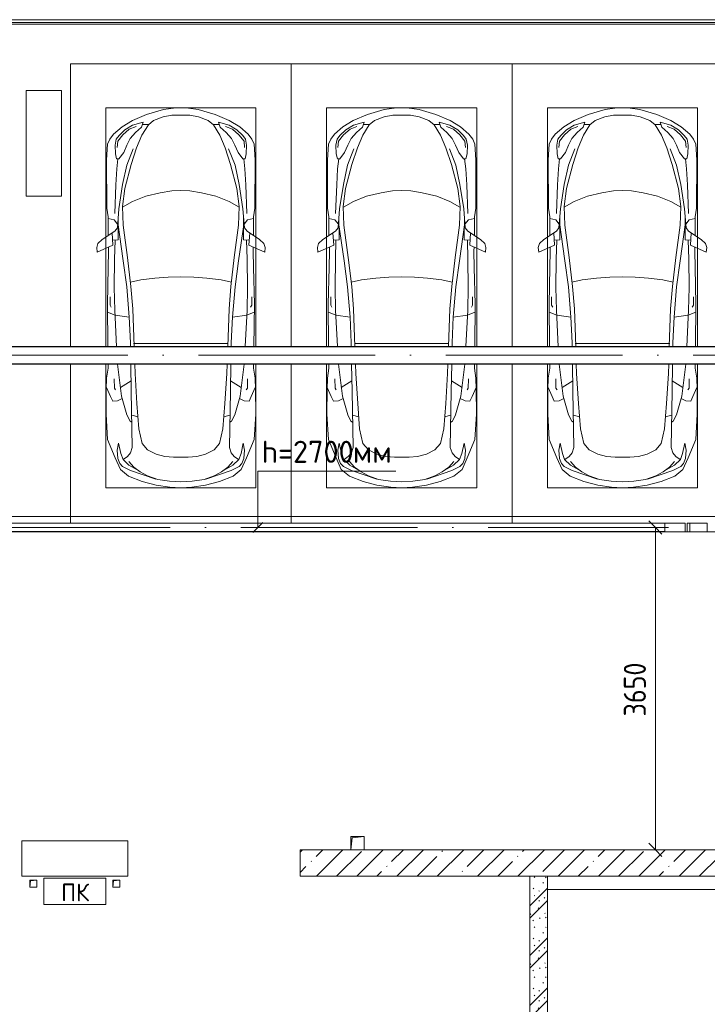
# Model space of a CAD drawing. Header units: millimetres. Extents: x -32229 to 192519, y -13689 to 125138.
# Tile 153 of 256: x 51160 to 58945, y 59000 to 70150. Entities that reach past the tile are written whole.
import ezdxf

# ---------------------------------------------------------------- set-up
doc = ezdxf.new("R2010")
doc.units = ezdxf.units.MM
doc.linetypes.add('ADSK_Осевая', pattern=[2800, 2000, -400, 0, -400])
for name, color, linetype, lineweight in [('A-____-____-DIMS', 7, 'Continuous', 9), ('A-____-____-DIMS-200', 7, 'Continuous', 9), ('A-____-NOTE-TEXT', 7, 'Continuous', 18), ('A-DETL-GENF-OTLN', 7, 'Continuous', 18), ('A-FLOR-____-OTLN', 7, 'Continuous', 18), ('A-GENM-____-OTLN', 7, 'Continuous', 18), ('A-WALL-____-MCUT', 7, 'Continuous', 40), ('A-WALL-____-PATT', 7, 'Continuous', 40), ('C-PRKG-____-OTLN', 7, 'Continuous', 18), ('E-CABL-TRAY-CNTR', 7, 'ADSK_Осевая', 18), ('E-CABL-TRAY-OTLN', 7, 'Continuous', 18), ('G-____-____-TEXT', 7, 'Continuous', 9), ('I-WALL-____-MCUT', 7, 'Continuous', 40), ('M-EQPM-____-OTLN', 7, 'Continuous', 18), ('S-COLS-____-MCUT', 7, 'Continuous', 40)]:
    doc.layers.add(name, color=color, linetype=linetype, lineweight=lineweight)
doc.layers.add('A-DETL-____-OTLN', color=7, linetype='Continuous', lineweight=9, true_color=0x00a600)
doc.styles.add('GOST Common', font='GOST_Common.ttf', dxfattribs={"height": 200})
doc.styles.add('GOST Common_4', font='GOST_Common.ttf', dxfattribs={"width": 0.9, "height": 250})
doc.styles.add('ISOCPEUR', font='isocpeur.ttf', dxfattribs={"height": 250})
doc.dimstyles.new('ГОСТ_2_5_мм2', dxfattribs={"dimscale": 304.8, "dimtxt": 251.428749, "dimasz": 0.492126, "dimexe": 0.492126, "dimexo": 0.656168, "dimgap": 0.098425, "dimtad": 1, "dimdec": 0, "dimdsep": 46, "dimtxsty": 'GOST Common_4', "dimblk1": 'OBLIQUE', "dimblk2": 'OBLIQUE', "dimsah": 1, "dimcen": 0.09, "dimazin": 2, "dimtfac": 1, "dimtdec": 4, "dimtix": 1, "dimtmove": 0, "dimatfit": 3, "dimfxl": 1, "dimtvp": 1, "dimtolj": 1, "dimtzin": 0, "dimarcsym": 2})

# ---------------------------------------------------------------- blocks, each defined once
blk = doc.blocks.new('АР_Машиноместо - 5300x2500_С-V112--01 ЭЛ')
at = {"layer": 'A-DETL-GENF-OTLN', "color": 253, "lineweight": 13, "true_color": 0xaaaaaa}
for p, q in [((1053, -518), (862, -572)), ((1165, -503), (1053, -518)), ((1250, -500), (1165, -503)), ((1250, -500), (1335, -503)), ((1335, -503), (1447, -518)), ((1447, -518), (1638, -572)), ((702, -640), (584, -715)), ((862, -572), (702, -640)), ((825, -661), (704, -696)), ((805, -716), (825, -661)), ((941, -642), (882, -692)), ((1051, -599), (941, -642)), ((1149, -583), (1051, -599)), ((1250, -582), (1149, -583)), ((1250, -582), (1351, -583)), ((1351, -583), (1449, -599)), ((1449, -599), (1559, -642)), ((1559, -642), (1618, -692)), ((1638, -572), (1798, -640)), ((1695, -716), (1675, -661)), ((1675, -661), (1796, -696)), ((1798, -640), (1916, -715)), ((584, -715), (489, -796)), ((616, -746), (550, -812)), ((704, -696), (616, -746)), ((677, -844), (738, -778)), ((738, -778), (805, -716)), ((882, -692), (809, -809)), ((888, -686), (815, -687)), ((1612, -686), (1685, -687)), ((1618, -692), (1691, -809)), ((1762, -778), (1695, -716)), ((1823, -844), (1762, -778)), ((1796, -696), (1884, -746)), ((1884, -746), (1950, -812)), ((1916, -715), (2011, -796)), ((446, -853), (421, -911)), ((489, -796), (446, -853)), ((519, -852), (506, -920)), ((550, -812), (519, -852)), ((639, -920), (677, -844)), ((809, -809), (749, -950)), ((1691, -809), (1751, -950)), ((1861, -920), (1823, -844)), ((1950, -812), (1981, -852)), ((1981, -852), (1994, -920)), ((2011, -796), (2054, -853)), ((2054, -853), (2079, -911)), ((421, -911), (409, -1087)), ((506, -920), (510, -1019)), ((603, -1005), (639, -920)), ((749, -950), (687, -1141)), ((1751, -950), (1813, -1141)), ((1897, -1005), (1861, -920)), ((1994, -920), (1990, -1019)), ((2079, -911), (2091, -1087)), ((409, -1087), (411, -1634)), ((510, -1019), (522, -1074)), ((522, -1074), (549, -1076)), ((549, -1076), (603, -1005)), ((1951, -1076), (1897, -1005)), ((1978, -1074), (1951, -1076)), ((1990, -1019), (1978, -1074)), ((2091, -1087), (2089, -1634)), ((687, -1141), (615, -1410)), ((1813, -1141), (1885, -1410)), ((615, -1410), (589, -1616)), ((1017, -1460), (1147, -1439)), ((1147, -1439), (1250, -1434)), ((1353, -1439), (1250, -1434)), ((1483, -1460), (1353, -1439)), ((1885, -1410), (1911, -1616)), ((590, -1624), (704, -1557)), ((704, -1557), (853, -1499)), ((853, -1499), (1017, -1460)), ((1647, -1499), (1483, -1460)), ((1796, -1557), (1647, -1499)), ((1910, -1624), (1796, -1557)), ((411, -1634), (427, -1731)), ((547, -1643), (531, -1858)), ((589, -1616), (596, -1825)), ((1911, -1616), (1904, -1825)), ((1953, -1643), (1969, -1858)), ((2089, -1634), (2073, -1731)), ((427, -1731), (427, -1943)), ((495, -1765), (427, -1753)), ((534, -1817), (495, -1765)), ((541, -1994), (540, -1733)), ((1959, -1994), (1960, -1733)), ((1966, -1817), (2005, -1765)), ((2005, -1765), (2073, -1753)), ((2073, -1731), (2073, -1943)), ((501, -1894), (358, -1990)), ((531, -1858), (501, -1894)), ((597, -2231), (535, -1798)), ((596, -1825), (645, -2192)), ((1904, -1825), (1855, -2192)), ((1903, -2231), (1965, -1798)), ((1969, -1858), (1999, -1894)), ((1999, -1894), (2142, -1990)), ((358, -1990), (309, -2036)), ((480, -2053), (471, -1914)), ((541, -1994), (476, -1998)), ((506, -1996), (500, -2210)), ((1959, -1994), (2024, -1998)), ((1994, -1996), (2000, -2210)), ((2020, -2053), (2029, -1914)), ((2142, -1990), (2191, -2036)), ((309, -2036), (297, -2080)), ((297, -2080), (301, -2131)), ((301, -2131), (480, -2053)), ((432, -2120), (431, -2074)), ((2199, -2131), (2020, -2053)), ((2068, -2120), (2069, -2074)), ((2191, -2036), (2203, -2080)), ((2203, -2080), (2199, -2131)), ((428, -2308), (432, -2120)), ((500, -2210), (496, -2532)), ((645, -2192), (684, -2522)), ((1855, -2192), (1816, -2522)), ((2000, -2210), (2004, -2532)), ((2072, -2308), (2068, -2120)), ((418, -2723), (428, -2308)), ((637, -2526), (597, -2231)), ((1863, -2526), (1903, -2231)), ((2082, -2723), (2072, -2308)), ((496, -2532), (501, -2790)), ((637, -2526), (666, -2867)), ((684, -2522), (705, -2775)), ((1816, -2522), (1795, -2775)), ((1863, -2526), (1834, -2867)), ((2004, -2532), (1999, -2790)), ((448, -2639), (448, -2734)), ((2052, -2639), (2052, -2734)), ((423, -3200), (418, -2723)), ((448, -2734), (460, -2756)), ((705, -2775), (720, -3200)), ((1795, -2775), (1780, -3200)), ((2052, -2734), (2040, -2756)), ((2077, -3200), (2082, -2723)), ((505, -2847), (421, -2813)), ((501, -2790), (522, -3200)), ((666, -2867), (505, -2847)), ((666, -2865), (679, -3159)), ((1834, -2865), (1821, -3159)), ((1834, -2867), (1995, -2847)), ((1999, -2790), (1978, -3200)), ((1995, -2847), (2079, -2813)), ((679, -3159), (679, -3200)), ((1821, -3159), (1821, -3200)), ((409, -3560), (426, -3447)), ((426, -3447), (426, -3400)), ((534, -3400), (579, -3763)), ((683, -3400), (689, -3706)), ((727, -3400), (731, -3508)), ((1773, -3400), (1769, -3508)), ((1817, -3400), (1811, -3706)), ((1966, -3400), (1921, -3763)), ((2074, -3447), (2074, -3400)), ((2091, -3560), (2074, -3447)), ((406, -3688), (409, -3560)), ((495, -3566), (497, -3672)), ((731, -3508), (752, -3846)), ((1769, -3508), (1748, -3846)), ((2005, -3566), (2003, -3672)), ((2094, -3688), (2091, -3560)), ((408, -3667), (453, -3766)), ((497, -3672), (510, -3691)), ((687, -3589), (566, -3664)), ((1813, -3589), (1934, -3664)), ((2003, -3672), (1990, -3691)), ((2092, -3667), (2047, -3766)), ((403, -3968), (406, -3688)), ((453, -3766), (478, -3819)), ((533, -3818), (586, -3790)), ((579, -3763), (639, -3975)), ((689, -3706), (700, -4345)), ((1811, -3706), (1800, -4345)), ((1921, -3763), (1861, -3975)), ((1967, -3818), (1914, -3790)), ((2047, -3766), (2022, -3819)), ((2097, -3968), (2094, -3688)), ((478, -3819), (533, -3818)), ((752, -3846), (774, -4133)), ((1748, -3846), (1726, -4133)), ((2022, -3819), (1967, -3818)), ((420, -4254), (403, -3968)), ((639, -3975), (675, -4045)), ((1861, -3975), (1825, -4045)), ((2080, -4254), (2097, -3968)), ((675, -4045), (695, -4058)), ((1825, -4045), (1805, -4058)), ((774, -4133), (812, -4299)), ((1726, -4133), (1688, -4299)), ((507, -4463), (420, -4254)), ((544, -4295), (528, -4375)), ((569, -4413), (544, -4295)), ((700, -4345), (680, -4406)), ((812, -4299), (873, -4370)), ((1688, -4299), (1627, -4370)), ((1800, -4345), (1820, -4406)), ((1931, -4413), (1956, -4295)), ((1956, -4295), (1972, -4375)), ((1993, -4463), (2080, -4254)), ((528, -4375), (536, -4471)), ((595, -4479), (569, -4413)), ((645, -4445), (597, -4481)), ((680, -4406), (645, -4445)), ((873, -4370), (970, -4419)), ((970, -4419), (1070, -4447)), ((1070, -4447), (1167, -4453)), ((1167, -4453), (1250, -4454)), ((1333, -4453), (1250, -4454)), ((1430, -4447), (1333, -4453)), ((1530, -4419), (1430, -4447)), ((1627, -4370), (1530, -4419)), ((1820, -4406), (1855, -4445)), ((1855, -4445), (1903, -4481)), ((1905, -4479), (1931, -4413)), ((1972, -4375), (1964, -4471)), ((566, -4595), (507, -4463)), ((536, -4471), (558, -4526)), ((558, -4526), (591, -4560)), ((591, -4560), (681, -4606)), ((662, -4543), (595, -4479)), ((717, -4569), (660, -4505)), ((788, -4618), (662, -4543)), ((791, -4620), (717, -4569)), ((1709, -4620), (1783, -4569)), ((1712, -4618), (1838, -4543)), ((1783, -4569), (1840, -4505)), ((1909, -4560), (1819, -4606)), ((1838, -4543), (1905, -4479)), ((1942, -4526), (1909, -4560)), ((1934, -4595), (1993, -4463)), ((1964, -4471), (1942, -4526)), ((659, -4670), (566, -4595)), ((813, -4729), (659, -4670)), ((681, -4606), (967, -4704)), ((874, -4665), (791, -4620)), ((988, -4707), (874, -4665)), ((1512, -4707), (1626, -4665)), ((1819, -4606), (1533, -4704)), ((1626, -4665), (1709, -4620)), ((1687, -4729), (1841, -4670)), ((1841, -4670), (1934, -4595)), ((970, -4772), (813, -4729)), ((1126, -4794), (970, -4772)), ((1122, -4726), (988, -4707)), ((1250, -4732), (1122, -4726)), ((1250, -4800), (1126, -4794)), ((1250, -4732), (1378, -4726)), ((1250, -4800), (1374, -4794)), ((1374, -4794), (1530, -4772)), ((1378, -4726), (1512, -4707)), ((1530, -4772), (1687, -4729))]:
    blk.add_line(p, q, dxfattribs=at)
at = {"layer": 'A-DETL-GENF-OTLN', "color": 254, "lineweight": 13, "true_color": 0xd4d4d4}
for p, q in [((665, -740), (592, -805)), ((743, -708), (665, -740)), ((1757, -708), (1835, -740)), ((1835, -740), (1908, -805)), ((535, -874), (528, -949)), ((592, -805), (535, -874)), ((1908, -805), (1965, -874)), ((1965, -874), (1972, -949)), ((710, -963), (637, -1146)), ((1790, -963), (1863, -1146)), ((537, -1076), (525, -1189)), ((1963, -1076), (1975, -1189)), ((525, -1189), (514, -1369)), ((637, -1146), (590, -1368)), ((1863, -1146), (1910, -1368)), ((1975, -1189), (1986, -1369)), ((514, -1369), (502, -1696)), ((590, -1368), (547, -1643)), ((1910, -1368), (1953, -1643)), ((1986, -1369), (1998, -1696)), ((678, -2473), (795, -2446)), ((795, -2446), (956, -2427)), ((956, -2427), (1105, -2414)), ((1105, -2414), (1250, -2413)), ((1395, -2414), (1250, -2413)), ((1544, -2427), (1395, -2414)), ((1705, -2446), (1544, -2427)), ((1822, -2473), (1705, -2446)), ((715, -3168), (1250, -3167)), ((1785, -3168), (1250, -3167)), ((695, -3980), (765, -3997)), ((1805, -3980), (1735, -3997))]:
    blk.add_line(p, q, dxfattribs=at)
at = {"layer": 'C-PRKG-____-OTLN', "color": 253, "lineweight": 13, "true_color": 0xaaaaaa}
for p, q in [((2500, 0), (0, 0)), ((0, 0), (0, -3200)), ((2500, 0), (2500, -3200)), ((400, -500), (400, -3200)), ((400, -500), (2100, -500)), ((2100, -500), (2100, -3200)), ((0, -3400), (0, -5200)), ((400, -3400), (400, -4800)), ((2100, -3400), (2100, -4800)), ((2500, -3400), (2500, -5200)), ((400, -4800), (2100, -4800)), ((2500, -5300), (0, -5300))]:
    blk.add_line(p, q, dxfattribs=at)
blk = doc.blocks.new('АР_Машиноместо - 5300x2500_С-V111--01 ЭЛ')
at = {"layer": 'A-DETL-GENF-OTLN', "color": 253, "lineweight": 13, "true_color": 0xaaaaaa}
for p, q in [((1250, 4800), (1126, 4794)), ((1250, 4800), (1374, 4794)), ((813, 4729), (659, 4670)), ((681, 4606), (967, 4704)), ((970, 4772), (813, 4729)), ((988, 4707), (874, 4665)), ((1126, 4794), (970, 4772)), ((1122, 4726), (988, 4707)), ((1250, 4732), (1122, 4726)), ((1250, 4732), (1378, 4726)), ((1374, 4794), (1530, 4772)), ((1378, 4726), (1512, 4707)), ((1512, 4707), (1626, 4665)), ((1530, 4772), (1687, 4729)), ((1819, 4606), (1533, 4704)), ((1687, 4729), (1841, 4670)), ((566, 4595), (507, 4463)), ((659, 4670), (566, 4595)), ((591, 4560), (681, 4606)), ((788, 4618), (662, 4543)), ((791, 4620), (717, 4569)), ((874, 4665), (791, 4620)), ((1626, 4665), (1709, 4620)), ((1709, 4620), (1783, 4569)), ((1712, 4618), (1838, 4543)), ((1909, 4560), (1819, 4606)), ((1841, 4670), (1934, 4595)), ((1934, 4595), (1993, 4463)), ((507, 4463), (420, 4254)), ((528, 4375), (536, 4471)), ((536, 4471), (558, 4526)), ((558, 4526), (591, 4560)), ((595, 4479), (569, 4413)), ((662, 4543), (595, 4479)), ((645, 4445), (597, 4481)), ((717, 4569), (660, 4505)), ((1783, 4569), (1840, 4505)), ((1838, 4543), (1905, 4479)), ((1855, 4445), (1903, 4481)), ((1905, 4479), (1931, 4413)), ((1942, 4526), (1909, 4560)), ((1964, 4471), (1942, 4526)), ((1972, 4375), (1964, 4471)), ((1993, 4463), (2080, 4254)), ((544, 4295), (528, 4375)), ((569, 4413), (544, 4295)), ((680, 4406), (645, 4445)), ((700, 4345), (680, 4406)), ((812, 4299), (873, 4370)), ((873, 4370), (970, 4419)), ((970, 4419), (1070, 4447)), ((1070, 4447), (1167, 4453)), ((1167, 4453), (1250, 4454)), ((1333, 4453), (1250, 4454)), ((1430, 4447), (1333, 4453)), ((1530, 4419), (1430, 4447)), ((1627, 4370), (1530, 4419)), ((1688, 4299), (1627, 4370)), ((1800, 4345), (1820, 4406)), ((1820, 4406), (1855, 4445)), ((1931, 4413), (1956, 4295)), ((1956, 4295), (1972, 4375)), ((420, 4254), (403, 3968)), ((689, 3706), (700, 4345)), ((774, 4133), (812, 4299)), ((1726, 4133), (1688, 4299)), ((1811, 3706), (1800, 4345)), ((2080, 4254), (2097, 3968)), ((752, 3846), (774, 4133)), ((1748, 3846), (1726, 4133)), ((639, 3975), (675, 4045)), ((675, 4045), (695, 4058)), ((1825, 4045), (1805, 4058)), ((1861, 3975), (1825, 4045)), ((403, 3968), (406, 3688)), ((579, 3763), (639, 3975)), ((1921, 3763), (1861, 3975)), ((2097, 3968), (2094, 3688)), ((453, 3766), (478, 3819)), ((478, 3819), (533, 3818)), ((533, 3818), (586, 3790)), ((731, 3508), (752, 3846)), ((1769, 3508), (1748, 3846)), ((1967, 3818), (1914, 3790)), ((2022, 3819), (1967, 3818)), ((2047, 3766), (2022, 3819)), ((406, 3688), (409, 3560)), ((408, 3667), (453, 3766)), ((497, 3672), (510, 3691)), ((534, 3400), (579, 3763)), ((683, 3400), (689, 3706)), ((1817, 3400), (1811, 3706)), ((1966, 3400), (1921, 3763)), ((2003, 3672), (1990, 3691)), ((2092, 3667), (2047, 3766)), ((2094, 3688), (2091, 3560)), ((495, 3566), (497, 3672)), ((687, 3589), (566, 3664)), ((1813, 3589), (1934, 3664)), ((2005, 3566), (2003, 3672)), ((409, 3560), (426, 3447)), ((727, 3400), (731, 3508)), ((1773, 3400), (1769, 3508)), ((2091, 3560), (2074, 3447)), ((426, 3447), (426, 3400)), ((2074, 3447), (2074, 3400)), ((423, 3200), (418, 2723)), ((501, 2790), (522, 3200)), ((666, 2865), (679, 3159)), ((679, 3159), (679, 3200)), ((705, 2775), (720, 3200)), ((1795, 2775), (1780, 3200)), ((1821, 3159), (1821, 3200)), ((1834, 2865), (1821, 3159)), ((1999, 2790), (1978, 3200)), ((2077, 3200), (2082, 2723)), ((505, 2847), (421, 2813)), ((496, 2532), (501, 2790)), ((666, 2867), (505, 2847)), ((637, 2526), (666, 2867)), ((1834, 2867), (1995, 2847)), ((1863, 2526), (1834, 2867)), ((1995, 2847), (2079, 2813)), ((2004, 2532), (1999, 2790)), ((418, 2723), (428, 2308)), ((448, 2734), (460, 2756)), ((448, 2639), (448, 2734)), ((684, 2522), (705, 2775)), ((1816, 2522), (1795, 2775)), ((2052, 2734), (2040, 2756)), ((2052, 2639), (2052, 2734)), ((2082, 2723), (2072, 2308)), ((500, 2210), (496, 2532)), ((637, 2526), (597, 2231)), ((645, 2192), (684, 2522)), ((1855, 2192), (1816, 2522)), ((1863, 2526), (1903, 2231)), ((2000, 2210), (2004, 2532)), ((428, 2308), (432, 2120)), ((597, 2231), (535, 1798)), ((1903, 2231), (1965, 1798)), ((2072, 2308), (2068, 2120)), ((297, 2080), (301, 2131)), ((301, 2131), (480, 2053)), ((432, 2120), (431, 2074)), ((506, 1996), (500, 2210)), ((596, 1825), (645, 2192)), ((1904, 1825), (1855, 2192)), ((1994, 1996), (2000, 2210)), ((2199, 2131), (2020, 2053)), ((2068, 2120), (2069, 2074)), ((2203, 2080), (2199, 2131)), ((309, 2036), (297, 2080)), ((358, 1990), (309, 2036)), ((480, 2053), (471, 1914)), ((2020, 2053), (2029, 1914)), ((2142, 1990), (2191, 2036)), ((2191, 2036), (2203, 2080)), ((501, 1894), (358, 1990)), ((427, 1731), (427, 1943)), ((541, 1994), (476, 1998)), ((541, 1994), (540, 1733)), ((1959, 1994), (2024, 1998)), ((1959, 1994), (1960, 1733)), ((1999, 1894), (2142, 1990)), ((2073, 1731), (2073, 1943)), ((534, 1817), (495, 1765)), ((531, 1858), (501, 1894)), ((547, 1643), (531, 1858)), ((589, 1616), (596, 1825)), ((1911, 1616), (1904, 1825)), ((1953, 1643), (1969, 1858)), ((1966, 1817), (2005, 1765)), ((1969, 1858), (1999, 1894)), ((411, 1634), (427, 1731)), ((495, 1765), (427, 1753)), ((2005, 1765), (2073, 1753)), ((2089, 1634), (2073, 1731)), ((409, 1087), (411, 1634)), ((615, 1410), (589, 1616)), ((590, 1624), (704, 1557)), ((1910, 1624), (1796, 1557)), ((1885, 1410), (1911, 1616)), ((2091, 1087), (2089, 1634)), ((704, 1557), (853, 1499)), ((853, 1499), (1017, 1460)), ((1017, 1460), (1147, 1439)), ((1483, 1460), (1353, 1439)), ((1647, 1499), (1483, 1460)), ((1796, 1557), (1647, 1499)), ((687, 1141), (615, 1410)), ((1147, 1439), (1250, 1434)), ((1353, 1439), (1250, 1434)), ((1813, 1141), (1885, 1410)), ((749, 950), (687, 1141)), ((1751, 950), (1813, 1141)), ((421, 911), (409, 1087)), ((506, 920), (510, 1019)), ((510, 1019), (522, 1074)), ((522, 1074), (549, 1076)), ((549, 1076), (603, 1005)), ((603, 1005), (639, 920)), ((1897, 1005), (1861, 920)), ((1951, 1076), (1897, 1005)), ((1978, 1074), (1951, 1076)), ((1990, 1019), (1978, 1074)), ((1994, 920), (1990, 1019)), ((2079, 911), (2091, 1087)), ((446, 853), (421, 911)), ((519, 852), (506, 920)), ((639, 920), (677, 844)), ((809, 809), (749, 950)), ((1691, 809), (1751, 950)), ((1861, 920), (1823, 844)), ((1981, 852), (1994, 920)), ((2054, 853), (2079, 911)), ((489, 796), (446, 853)), ((584, 715), (489, 796)), ((550, 812), (519, 852)), ((616, 746), (550, 812)), ((677, 844), (738, 778)), ((882, 692), (809, 809)), ((1618, 692), (1691, 809)), ((1823, 844), (1762, 778)), ((1884, 746), (1950, 812)), ((1916, 715), (2011, 796)), ((1950, 812), (1981, 852)), ((2011, 796), (2054, 853)), ((702, 640), (584, 715)), ((704, 696), (616, 746)), ((825, 661), (704, 696)), ((738, 778), (805, 716)), ((805, 716), (825, 661)), ((888, 686), (815, 687)), ((941, 642), (882, 692)), ((1559, 642), (1618, 692)), ((1612, 686), (1685, 687)), ((1695, 716), (1675, 661)), ((1675, 661), (1796, 696)), ((1762, 778), (1695, 716)), ((1796, 696), (1884, 746)), ((1798, 640), (1916, 715)), ((862, 572), (702, 640)), ((1053, 518), (862, 572)), ((1051, 599), (941, 642)), ((1149, 583), (1051, 599)), ((1250, 582), (1149, 583)), ((1250, 582), (1351, 583)), ((1351, 583), (1449, 599)), ((1447, 518), (1638, 572)), ((1449, 599), (1559, 642)), ((1638, 572), (1798, 640)), ((1165, 503), (1053, 518)), ((1250, 500), (1165, 503)), ((1250, 500), (1335, 503)), ((1335, 503), (1447, 518))]:
    blk.add_line(p, q, dxfattribs=at)
at = {"layer": 'A-DETL-GENF-OTLN', "color": 254, "lineweight": 13, "true_color": 0xd4d4d4}
for p, q in [((695, 3980), (765, 3997)), ((1805, 3980), (1735, 3997)), ((715, 3168), (1250, 3167)), ((1785, 3168), (1250, 3167)), ((678, 2473), (795, 2446)), ((1822, 2473), (1705, 2446)), ((795, 2446), (956, 2427)), ((956, 2427), (1105, 2414)), ((1105, 2414), (1250, 2413)), ((1395, 2414), (1250, 2413)), ((1544, 2427), (1395, 2414)), ((1705, 2446), (1544, 2427)), ((514, 1369), (502, 1696)), ((1986, 1369), (1998, 1696)), ((590, 1368), (547, 1643)), ((1910, 1368), (1953, 1643)), ((525, 1189), (514, 1369)), ((637, 1146), (590, 1368)), ((1863, 1146), (1910, 1368)), ((1975, 1189), (1986, 1369)), ((537, 1076), (525, 1189)), ((710, 963), (637, 1146)), ((1790, 963), (1863, 1146)), ((1963, 1076), (1975, 1189)), ((535, 874), (528, 949)), ((1965, 874), (1972, 949)), ((592, 805), (535, 874)), ((665, 740), (592, 805)), ((1835, 740), (1908, 805)), ((1908, 805), (1965, 874)), ((743, 708), (665, 740)), ((1757, 708), (1835, 740))]:
    blk.add_line(p, q, dxfattribs=at)
at = {"layer": 'C-PRKG-____-OTLN', "color": 253, "lineweight": 13, "true_color": 0xaaaaaa}
for p, q in [((2500, 5300), (0, 5300)), ((0, 3400), (0, 5200)), ((2500, 3400), (2500, 5200)), ((400, 4800), (2100, 4800)), ((400, 3400), (400, 4800)), ((2100, 3400), (2100, 4800)), ((0, 0), (0, 3200)), ((400, 500), (400, 3200)), ((2100, 500), (2100, 3200)), ((2500, 0), (2500, 3200)), ((400, 500), (2100, 500)), ((2500, 0), (0, 0))]:
    blk.add_line(p, q, dxfattribs=at)
blk = doc.blocks.new('АР_Машиноместо - 5300x2500_С-V114--01 ЭЛ')
at = {"layer": 'A-DETL-GENF-OTLN', "color": 253, "lineweight": 13, "true_color": 0xaaaaaa}
for p, q in [((1250, 4800), (1126, 4794)), ((1250, 4800), (1374, 4794)), ((813, 4729), (659, 4670)), ((681, 4606), (967, 4704)), ((970, 4772), (813, 4729)), ((988, 4707), (874, 4665)), ((1126, 4794), (970, 4772)), ((1122, 4726), (988, 4707)), ((1250, 4732), (1122, 4726)), ((1250, 4732), (1378, 4726)), ((1374, 4794), (1530, 4772)), ((1378, 4726), (1512, 4707)), ((1512, 4707), (1626, 4665)), ((1530, 4772), (1687, 4729)), ((1819, 4606), (1533, 4704)), ((1687, 4729), (1841, 4670)), ((566, 4595), (507, 4463)), ((659, 4670), (566, 4595)), ((591, 4560), (681, 4606)), ((788, 4618), (662, 4543)), ((791, 4620), (717, 4569)), ((874, 4665), (791, 4620)), ((1626, 4665), (1709, 4620)), ((1709, 4620), (1783, 4569)), ((1712, 4618), (1838, 4543)), ((1909, 4560), (1819, 4606)), ((1841, 4670), (1934, 4595)), ((1934, 4595), (1993, 4463)), ((507, 4463), (420, 4254)), ((528, 4375), (536, 4471)), ((536, 4471), (558, 4526)), ((558, 4526), (591, 4560)), ((595, 4479), (569, 4413)), ((662, 4543), (595, 4479)), ((645, 4445), (597, 4481)), ((717, 4569), (660, 4505)), ((1783, 4569), (1840, 4505)), ((1838, 4543), (1905, 4479)), ((1855, 4445), (1903, 4481)), ((1905, 4479), (1931, 4413)), ((1942, 4526), (1909, 4560)), ((1964, 4471), (1942, 4526)), ((1972, 4375), (1964, 4471)), ((1993, 4463), (2080, 4254)), ((544, 4295), (528, 4375)), ((569, 4413), (544, 4295)), ((680, 4406), (645, 4445)), ((700, 4345), (680, 4406)), ((812, 4299), (873, 4370)), ((873, 4370), (970, 4419)), ((970, 4419), (1070, 4447)), ((1070, 4447), (1167, 4453)), ((1167, 4453), (1250, 4454)), ((1333, 4453), (1250, 4454)), ((1430, 4447), (1333, 4453)), ((1530, 4419), (1430, 4447)), ((1627, 4370), (1530, 4419)), ((1688, 4299), (1627, 4370)), ((1800, 4345), (1820, 4406)), ((1820, 4406), (1855, 4445)), ((1931, 4413), (1956, 4295)), ((1956, 4295), (1972, 4375)), ((420, 4254), (403, 3968)), ((689, 3706), (700, 4345)), ((774, 4133), (812, 4299)), ((1726, 4133), (1688, 4299)), ((1811, 3706), (1800, 4345)), ((2080, 4254), (2097, 3968)), ((752, 3846), (774, 4133)), ((1748, 3846), (1726, 4133)), ((639, 3975), (675, 4045)), ((675, 4045), (695, 4058)), ((1825, 4045), (1805, 4058)), ((1861, 3975), (1825, 4045)), ((403, 3968), (406, 3688)), ((579, 3763), (639, 3975)), ((1921, 3763), (1861, 3975)), ((2097, 3968), (2094, 3688)), ((453, 3766), (478, 3819)), ((478, 3819), (533, 3818)), ((533, 3818), (586, 3790)), ((731, 3508), (752, 3846)), ((1769, 3508), (1748, 3846)), ((1967, 3818), (1914, 3790)), ((2022, 3819), (1967, 3818)), ((2047, 3766), (2022, 3819)), ((406, 3688), (409, 3560)), ((408, 3667), (453, 3766)), ((497, 3672), (510, 3691)), ((534, 3400), (579, 3763)), ((683, 3400), (689, 3706)), ((1817, 3400), (1811, 3706)), ((1966, 3400), (1921, 3763)), ((2003, 3672), (1990, 3691)), ((2092, 3667), (2047, 3766)), ((2094, 3688), (2091, 3560)), ((495, 3566), (497, 3672)), ((687, 3589), (566, 3664)), ((1813, 3589), (1934, 3664)), ((2005, 3566), (2003, 3672)), ((409, 3560), (426, 3447)), ((727, 3400), (731, 3508)), ((1773, 3400), (1769, 3508)), ((2091, 3560), (2074, 3447)), ((426, 3447), (426, 3400)), ((2074, 3447), (2074, 3400)), ((423, 3200), (418, 2723)), ((501, 2790), (522, 3200)), ((666, 2865), (679, 3159)), ((679, 3159), (679, 3200)), ((705, 2775), (720, 3200)), ((1795, 2775), (1780, 3200)), ((1821, 3159), (1821, 3200)), ((1834, 2865), (1821, 3159)), ((1999, 2790), (1978, 3200)), ((2077, 3200), (2082, 2723)), ((505, 2847), (421, 2813)), ((496, 2532), (501, 2790)), ((666, 2867), (505, 2847)), ((637, 2526), (666, 2867)), ((1834, 2867), (1995, 2847)), ((1863, 2526), (1834, 2867)), ((1995, 2847), (2079, 2813)), ((2004, 2532), (1999, 2790)), ((418, 2723), (428, 2308)), ((448, 2734), (460, 2756)), ((448, 2639), (448, 2734)), ((684, 2522), (705, 2775)), ((1816, 2522), (1795, 2775)), ((2052, 2734), (2040, 2756)), ((2052, 2639), (2052, 2734)), ((2082, 2723), (2072, 2308)), ((500, 2210), (496, 2532)), ((637, 2526), (597, 2231)), ((645, 2192), (684, 2522)), ((1855, 2192), (1816, 2522)), ((1863, 2526), (1903, 2231)), ((2000, 2210), (2004, 2532)), ((428, 2308), (432, 2120)), ((597, 2231), (535, 1798)), ((1903, 2231), (1965, 1798)), ((2072, 2308), (2068, 2120)), ((297, 2080), (301, 2131)), ((301, 2131), (480, 2053)), ((432, 2120), (431, 2074)), ((506, 1996), (500, 2210)), ((596, 1825), (645, 2192)), ((1904, 1825), (1855, 2192)), ((1994, 1996), (2000, 2210)), ((2199, 2131), (2020, 2053)), ((2068, 2120), (2069, 2074)), ((2203, 2080), (2199, 2131)), ((309, 2036), (297, 2080)), ((358, 1990), (309, 2036)), ((480, 2053), (471, 1914)), ((2020, 2053), (2029, 1914)), ((2142, 1990), (2191, 2036)), ((2191, 2036), (2203, 2080)), ((501, 1894), (358, 1990)), ((427, 1731), (427, 1943)), ((541, 1994), (476, 1998)), ((541, 1994), (540, 1733)), ((1959, 1994), (2024, 1998)), ((1959, 1994), (1960, 1733)), ((1999, 1894), (2142, 1990)), ((2073, 1731), (2073, 1943)), ((534, 1817), (495, 1765)), ((531, 1858), (501, 1894)), ((547, 1643), (531, 1858)), ((589, 1616), (596, 1825)), ((1911, 1616), (1904, 1825)), ((1953, 1643), (1969, 1858)), ((1966, 1817), (2005, 1765)), ((1969, 1858), (1999, 1894)), ((411, 1634), (427, 1731)), ((495, 1765), (427, 1753)), ((2005, 1765), (2073, 1753)), ((2089, 1634), (2073, 1731)), ((409, 1087), (411, 1634)), ((615, 1410), (589, 1616)), ((590, 1624), (704, 1557)), ((1910, 1624), (1796, 1557)), ((1885, 1410), (1911, 1616)), ((2091, 1087), (2089, 1634)), ((704, 1557), (853, 1499)), ((853, 1499), (1017, 1460)), ((1017, 1460), (1147, 1439)), ((1483, 1460), (1353, 1439)), ((1647, 1499), (1483, 1460)), ((1796, 1557), (1647, 1499)), ((687, 1141), (615, 1410)), ((1147, 1439), (1250, 1434)), ((1353, 1439), (1250, 1434)), ((1813, 1141), (1885, 1410)), ((749, 950), (687, 1141)), ((1751, 950), (1813, 1141)), ((421, 911), (409, 1087)), ((506, 920), (510, 1019)), ((510, 1019), (522, 1074)), ((522, 1074), (549, 1076)), ((549, 1076), (603, 1005)), ((603, 1005), (639, 920)), ((1897, 1005), (1861, 920)), ((1951, 1076), (1897, 1005)), ((1978, 1074), (1951, 1076)), ((1990, 1019), (1978, 1074)), ((1994, 920), (1990, 1019)), ((2079, 911), (2091, 1087)), ((446, 853), (421, 911)), ((519, 852), (506, 920)), ((639, 920), (677, 844)), ((809, 809), (749, 950)), ((1691, 809), (1751, 950)), ((1861, 920), (1823, 844)), ((1981, 852), (1994, 920)), ((2054, 853), (2079, 911)), ((489, 796), (446, 853)), ((584, 715), (489, 796)), ((550, 812), (519, 852)), ((616, 746), (550, 812)), ((677, 844), (738, 778)), ((882, 692), (809, 809)), ((1618, 692), (1691, 809)), ((1823, 844), (1762, 778)), ((1884, 746), (1950, 812)), ((1916, 715), (2011, 796)), ((1950, 812), (1981, 852)), ((2011, 796), (2054, 853)), ((702, 640), (584, 715)), ((704, 696), (616, 746)), ((825, 661), (704, 696)), ((738, 778), (805, 716)), ((805, 716), (825, 661)), ((888, 686), (815, 687)), ((941, 642), (882, 692)), ((1559, 642), (1618, 692)), ((1612, 686), (1685, 687)), ((1695, 716), (1675, 661)), ((1675, 661), (1796, 696)), ((1762, 778), (1695, 716)), ((1796, 696), (1884, 746)), ((1798, 640), (1916, 715)), ((862, 572), (702, 640)), ((1053, 518), (862, 572)), ((1051, 599), (941, 642)), ((1149, 583), (1051, 599)), ((1250, 582), (1149, 583)), ((1250, 582), (1351, 583)), ((1351, 583), (1449, 599)), ((1447, 518), (1638, 572)), ((1449, 599), (1559, 642)), ((1638, 572), (1798, 640)), ((1165, 503), (1053, 518)), ((1250, 500), (1165, 503)), ((1250, 500), (1335, 503)), ((1335, 503), (1447, 518))]:
    blk.add_line(p, q, dxfattribs=at)
at = {"layer": 'A-DETL-GENF-OTLN', "color": 254, "lineweight": 13, "true_color": 0xd4d4d4}
for p, q in [((695, 3980), (765, 3997)), ((1805, 3980), (1735, 3997)), ((715, 3168), (1250, 3167)), ((1785, 3168), (1250, 3167)), ((678, 2473), (795, 2446)), ((1822, 2473), (1705, 2446)), ((795, 2446), (956, 2427)), ((956, 2427), (1105, 2414)), ((1105, 2414), (1250, 2413)), ((1395, 2414), (1250, 2413)), ((1544, 2427), (1395, 2414)), ((1705, 2446), (1544, 2427)), ((514, 1369), (502, 1696)), ((1986, 1369), (1998, 1696)), ((590, 1368), (547, 1643)), ((1910, 1368), (1953, 1643)), ((525, 1189), (514, 1369)), ((637, 1146), (590, 1368)), ((1863, 1146), (1910, 1368)), ((1975, 1189), (1986, 1369)), ((537, 1076), (525, 1189)), ((710, 963), (637, 1146)), ((1790, 963), (1863, 1146)), ((1963, 1076), (1975, 1189)), ((535, 874), (528, 949)), ((1965, 874), (1972, 949)), ((592, 805), (535, 874)), ((665, 740), (592, 805)), ((1835, 740), (1908, 805)), ((1908, 805), (1965, 874)), ((743, 708), (665, 740)), ((1757, 708), (1835, 740))]:
    blk.add_line(p, q, dxfattribs=at)
at = {"layer": 'C-PRKG-____-OTLN', "color": 253, "lineweight": 13, "true_color": 0xaaaaaa}
for p, q in [((2500, 5300), (0, 5300)), ((2500, 3400), (2500, 5200)), ((0, 3400), (0, 5050)), ((400, 4800), (2100, 4800)), ((400, 3400), (400, 4800)), ((2100, 3400), (2100, 4800)), ((0, 0), (0, 3200)), ((400, 500), (400, 3200)), ((2100, 500), (2100, 3200)), ((2500, 0), (2500, 3200)), ((400, 500), (2100, 500)), ((2500, 0), (0, 0))]:
    blk.add_line(p, q, dxfattribs=at)
blk = doc.blocks.new('АР_Канал вертикальный прямоугольный - ПК-3224475--01 ЭЛ')
at = {"layer": 'M-EQPM-____-OTLN', "color": 253, "lineweight": 13, "true_color": 0xaaaaaa}
for p, q in [((350, 150), (-350, 150)), ((-350, 150), (-350, -150)), ((-350, -150), (-350, 150)), ((-350, 150), (350, 150)), ((350, -150), (350, 150)), ((350, 150), (350, -150)), ((-350, -150), (350, -150)), ((350, -150), (-350, -150))]:
    blk.add_line(p, q, dxfattribs=at)
blk = doc.blocks.new('АР_Канал вертикальный прямоугольный - ВК-5403405--01 ЭЛ')
at = {"layer": 'M-EQPM-____-OTLN', "lineweight": 13, "true_color": 0xe2e2e2}
blk.add_hatch(color=254, dxfattribs=at).paths.add_polyline_path([(-75, -75), (-60, 60), (75, 75), (-75, 75)])
at = {"layer": 'M-EQPM-____-OTLN', "color": 253, "lineweight": 13, "true_color": 0xaaaaaa}
for p, q in [((75, 75), (-75, 75)), ((-75, 75), (-75, -75)), ((75, 75), (-75, 75)), ((-75, 75), (-75, -75)), ((-75, -75), (-75, 75)), ((-75, 75), (75, 75)), ((-75, -75), (-60, 60)), ((-75, -75), (-60, 60)), ((-60, 60), (75, 75)), ((-60, 60), (75, 75)), ((75, -75), (75, 75)), ((75, 75), (75, -75)), ((-75, -75), (75, -75)), ((75, -75), (-75, -75))]:
    blk.add_line(p, q, dxfattribs=at)
blk = doc.blocks.new('АР_Канал вертикальный прямоугольный - АПТ-5386077--01 ЭЛ')
at = {"layer": 'M-EQPM-____-OTLN', "lineweight": 13, "true_color": 0xe2e2e2}
blk.add_hatch(color=254, dxfattribs=at).paths.add_polyline_path([(-40, -40), (-32, 32), (40, 40), (-40, 40)])
at = {"layer": 'M-EQPM-____-OTLN', "color": 253, "lineweight": 13, "true_color": 0xaaaaaa}
for p, q in [((40, 40), (-40, 40)), ((-40, 40), (-40, -40)), ((40, 40), (-40, 40)), ((-40, 40), (-40, -40)), ((-40, -40), (-40, 40)), ((-40, 40), (40, 40)), ((-40, -40), (-32, 32)), ((-40, -40), (-32, 32)), ((-32, 32), (40, 40)), ((-32, 32), (40, 40)), ((40, -40), (40, 40)), ((40, 40), (40, -40)), ((-40, -40), (40, -40)), ((40, -40), (-40, -40))]:
    blk.add_line(p, q, dxfattribs=at)
blk = doc.blocks.new('АР-Заполнение деф_ шва - Д_ш_-4338032--01 ЭЛ')
at = {"layer": 'A-GENM-____-OTLN', "color": 253, "lineweight": 13, "true_color": 0xaaaaaa}
for p, q in [((10146, 25), (44100, 25)), ((10146, -25), (44100, -25))]:
    blk.add_line(p, q, dxfattribs=at)
blk = doc.blocks.new('Наметкина 10_РД_АР_П_отсоединено_rvt-1--01 ЭЛ')
at = {"layer": 'A-WALL-____-PATT', "lineweight": 5, "true_color": 0xaaaaaa}
h = blk.add_hatch(dxfattribs=at)
h.set_pattern_fill('FP_1', color=253, style=0, pattern_type=2)
h.set_pattern_definition([(45, (0, 0), (-228.0985, 228.0985), []), (45, (228.1, 0), (-228.0985, 228.0985), [403.225, -80.645, 6.706, -73.939])])
h.paths.add_polyline_path([(61135, 60450), (76305, 60450), (76305, 60750), (54335, 60750), (54335, 60450)])
h = blk.add_hatch(dxfattribs=at)
h.set_pattern_fill('FP_6', color=253, style=0, pattern_type=2)
h.set_pattern_definition([(135, (300.56, 377.28), (-565.6854, 6e-14), [10, -790]), (135, (349.8, 474.73), (-565.6854, 6e-14), [10, -790]), (135, (423.93, 473.06), (-565.6854, 6e-14), [10, -790]), (135, (229.92, 447.9), (-565.6854, 6e-14), [10, -790]), (135, (155.08, 447.9), (-565.6854, 6e-14), [10, -790]), (135, (114.9, 369.03), (-565.6854, 6e-14), [10, -790]), (135, (132.43, 285.8), (-565.6854, 6e-14), [10, -790]), (135, (214.66, 322), (-565.6854, 6e-14), [10, -790]), (135, (198.16, 261.88), (-565.6854, 6e-14), [10, -790]), (135, (45.2, 272.9), (-565.6854, 6e-14), [10, -790]), (135, (42.32, 336.16), (-565.6854, 6e-14), [10, -790]), (135, (92.26, 192.24), (-565.6854, 6e-14), [10, -790]), (135, (7.07, 149.2), (-565.6854, 6e-14), [10, -790]), (135, (80.6, 95.1), (-565.6854, 6e-14), [10, -790]), (135, (79.53, 36.94), (-565.6854, 6e-14), [10, -790]), (135, (153.87, 74.56), (-565.6854, 6e-14), [10, -790]), (135, (228.35, 124.8), (-565.6854, 6e-14), [10, -790]), (135, (279.75, 180.4), (-565.6854, 6e-14), [10, -790]), (135, (282.9, 31.63), (-565.6854, 6e-14), [10, -790]), (135, (377.38, 53.45), (-565.6854, 6e-14), [10, -790]), (135, (352.28, 102.7), (-565.6854, 6e-14), [10, -790]), (135, (354.05, 0), (-565.6854, 6e-14), [10, -790]), (135, (553.23, 16.45), (-565.6854, 6e-14), [10, -790]), (135, (542.38, 63.45), (-565.6854, 6e-14), [10, -790]), (135, (536.58, 239.3), (-565.6854, 6e-14), [10, -790]), (135, (475.85, 203.9), (-565.6854, 6e-14), [10, -790]), (135, (475.85, 316.54), (-565.6854, 6e-14), [10, -790]), (135, (520.8, 408.7), (-565.6854, 6e-14), [10, -790]), (135, (551.1, 470.8), (-565.6854, 6e-14), [10, -790]), (135, (235.25, 537.93), (-565.6854, 6e-14), [10, -790]), (135, (407.25, 547.65), (-565.6854, 6e-14), [10, -790]), (135, (94.5, 558.6), (-565.6854, 6e-14), [10, -790]), (135, (46.4, 532.3), (-565.6854, 6e-14), [10, -790]), (135, (85.56, 465.04), (-565.6854, 6e-14), [10, -790]), (135, (355.53, 181.14), (-565.6854, 6e-14), [10, -790]), (135, (362.23, 243.6), (-565.6854, 6e-14), [10, -790]), (135, (413.45, 344.1), (-565.6854, 6e-14), [10, -790]), (135, (286.3, 273.25), (-565.6854, 6e-14), [10, -790]), (135, (423.02, 263.72), (-565.6854, 6e-14), [10, -790]), (135, (162.94, 190.2), (-565.6854, 6e-14), [10, -790]), (135, (470.25, 120.93), (-565.6854, 6e-14), [10, -790]), (135, (484.48, 9.78), (-565.6854, 6e-14), [10, -790]), (45, (0, 212.13), (-565.6854, 0), []), (45, (212.13, 0), (-565.6854, 0), []), (45, (353.55, 0), (-565.6854, 0), []), (45, (0, 353.55), (-565.6854, 0), [])])
h.paths.add_polyline_path([(57135, 52950), (57135, 60450), (56935, 60450), (56935, 52950)])
at = {"layer": 'A-FLOR-____-OTLN', "color": 253, "lineweight": 13, "true_color": 0xaaaaaa}
for p, q in [((45481, 70120), (79435, 70120)), ((45481, 70100), (75235, 70100)), ((59135, 64525), (45481, 64525)), ((57135, 60300), (73535, 60300))]:
    blk.add_line(p, q, dxfattribs=at)
at = {"layer": 'A-WALL-____-MCUT', "color": 253, "lineweight": 13, "true_color": 0xaaaaaa}
for p, q in [((61135, 60750), (54335, 60750)), ((54335, 60750), (54335, 60450)), ((54335, 60450), (61135, 60450))]:
    blk.add_line(p, q, dxfattribs=at)
at = {"layer": 'I-WALL-____-MCUT', "color": 253, "lineweight": 13, "true_color": 0xaaaaaa}
for p, q in [((56935, 60450), (56935, 52950)), ((57135, 60450), (56935, 60450)), ((57135, 52950), (57135, 60450))]:
    blk.add_line(p, q, dxfattribs=at)
at = {"layer": 'S-COLS-____-MCUT', "color": 253, "lineweight": 15, "true_color": 0xaaaaaa}
for p, q in [((51635, 69350), (51235, 69350)), ((51235, 69350), (51235, 68150)), ((51635, 68150), (51635, 69350)), ((51235, 68150), (51635, 68150)), ((52385, 60850), (51185, 60850)), ((51185, 60850), (51185, 60450)), ((52385, 60450), (52385, 60850)), ((51185, 60450), (52385, 60450))]:
    blk.add_line(p, q, dxfattribs=at)
at = {"layer": 'A-GENM-____-OTLN', "color": 253, "lineweight": 13, "true_color": 0xaaaaaa}
blk.add_blockref('АР-Заполнение деф_ шва - Д_ш_-4338032--01 ЭЛ', (35335, 70125), dxfattribs=at)
at = {"layer": 'C-PRKG-____-OTLN', "color": 253, "lineweight": 13, "true_color": 0xaaaaaa}
blk.add_blockref('АР_Машиноместо - 5300x2500_С-V112--01 ЭЛ', (51735, 69650), dxfattribs=at)
at = {"layer": 'C-PRKG-____-OTLN', "color": 253, "lineweight": 13, "true_color": 0xaaaaaa, "rotation": 180}
for name, p in [('АР_Машиноместо - 5300x2500_С-V111--01 ЭЛ', (56735, 69650)), ('АР_Машиноместо - 5300x2500_С-V114--01 ЭЛ', (59235, 69650))]:
    blk.add_blockref(name, p, dxfattribs=at)
at = {"layer": 'M-EQPM-____-OTLN', "color": 253, "lineweight": 13, "true_color": 0xaaaaaa}
for name, p in [('АР_Канал вертикальный прямоугольный - ВК-5403405--01 ЭЛ', (54985, 60825)), ('АР_Канал вертикальный прямоугольный - АПТ-5386077--01 ЭЛ', (51315, 60365)), ('АР_Канал вертикальный прямоугольный - ПК-3224475--01 ЭЛ', (51785, 60280)), ('АР_Канал вертикальный прямоугольный - АПТ-5386077--01 ЭЛ', (52255, 60365))]:
    blk.add_blockref(name, p, dxfattribs=at)
at = {"layer": 'A-____-NOTE-TEXT', "color": 253, "lineweight": 5, "true_color": 0xaaaaaa, "insert": (51630, 60367), "char_height": 200, "width": 384.81, "attachment_point": 1, "style": 'GOST Common'}
blk.add_mtext('ПК', dxfattribs=at)
blk = doc.blocks.new('M_Вертикальный наружный изгиб-колено для канального - Стандартное-2610374--01 ЭЛ')
at = {"layer": 'E-CABL-TRAY-OTLN', "color": 5, "true_color": 0x0000ff}
for p, q in [((58465, 64350), (58465, 64450)), ((58540, 64450), (58465, 64450)), ((58540, 64450), (58636, 64450)), ((58636, 64450), (58693, 64450)), ((58693, 64450), (58693, 64350)), ((58540, 64350), (58465, 64350)), ((58636, 64350), (58540, 64350)), ((58693, 64350), (58636, 64350))]:
    blk.add_line(p, q, dxfattribs=at)
blk = doc.blocks.new('M_Вертикальный внутренний изгиб-колено для канального - Стандартное-2610370--01 ЭЛ')
at = {"layer": 'E-CABL-TRAY-OTLN', "color": 5, "true_color": 0x0000ff}
for p, q in [((58717, 64450), (58749, 64450)), ((58717, 64450), (58717, 64350)), ((58749, 64350), (58749, 64450)), ((58749, 64450), (58806, 64450)), ((58806, 64450), (58870, 64450)), ((58945, 64450), (58870, 64450)), ((58945, 64450), (58945, 64350)), ((58749, 64350), (58717, 64350)), ((58806, 64350), (58749, 64350)), ((58870, 64350), (58806, 64350)), ((58870, 64350), (58945, 64350))]:
    blk.add_line(p, q, dxfattribs=at)
blk = doc.blocks.new('DIMBLOCK60--01 ЭЛ')
at = {"layer": 'A-____-____-DIMS-200'}
for p, q in [((58357, 64400), (58282, 64475)), ((58263, 64400), (58507, 64400)), ((58357, 64400), (58263, 64400)), ((58357, 64400), (58357, 60750)), ((58357, 64400), (58432, 64325)), ((58357, 60750), (58282, 60825)), ((58263, 60750), (58507, 60750)), ((58357, 60750), (58263, 60750)), ((58357, 60750), (58432, 60675))]:
    blk.add_line(p, q, dxfattribs=at)
at = {"layer": 'A-____-____-DIMS-200', "color": 0, "insert": (58000, 62260), "char_height": 250, "width": 756.84, "attachment_point": 1, "rotation": 90, "line_spacing_factor": 1.022761, "style": 'GOST Common_4'}
blk.add_mtext('3650', dxfattribs=at)
blk = doc.blocks.new('_Oblique')
at = {"color": 0, "linetype": 'ByBlock', "lineweight": -2}
blk.add_line((-0.5, -0.5), (0.5, 0.5), dxfattribs=at)

msp = doc.modelspace()

# ---------------------------------------------------------------- linework, layer by layer
at = {"layer": 'A-DETL-____-OTLN', "color": 5, "true_color": 0x0000ff}
for p, q in [((53857.8, 64400.3), (53857.8, 65038.3)), ((53857.8, 65038.3), (55417.8, 65038.3)), ((53801.2, 64343.7), (53914.4, 64456.9))]:
    msp.add_line(p, q, dxfattribs=at)
at = {"layer": 'E-CABL-TRAY-CNTR', "color": 94, "true_color": 0x009f00}
msp.add_line((77587.2, 66349.6), (45481.5, 66349.6), dxfattribs=at)
at = {"layer": 'E-CABL-TRAY-CNTR', "color": 5, "true_color": 0x0000ff}
msp.add_line((58464.6, 64400.3), (45481.5, 64400.3), dxfattribs=at)
at = {"layer": 'E-CABL-TRAY-OTLN', "color": 94, "true_color": 0x009f00}
for p, q in [((77587.2, 66449.6), (45481.5, 66449.6)), ((77587.2, 66447), (45481.5, 66447)), ((77587.2, 66252.1), (45481.5, 66252.1)), ((77587.2, 66249.6), (45481.5, 66249.6))]:
    msp.add_line(p, q, dxfattribs=at)
at = {"layer": 'E-CABL-TRAY-OTLN', "color": 5, "true_color": 0x0000ff}
for p, q in [((58464.6, 64450.3), (45481.5, 64450.3)), ((58464.6, 64447.8), (45481.5, 64447.8)), ((58464.6, 64450.3), (58464.6, 64447.8)), ((58464.6, 64352.8), (45481.5, 64352.8)), ((58464.6, 64350.3), (45481.5, 64350.3)), ((58464.6, 64352.8), (58464.6, 64350.3))]:
    msp.add_line(p, q, dxfattribs=at)

# ---------------------------------------------------------------- block references
at = {"lineweight": 5}
msp.add_blockref('Наметкина 10_РД_АР_П_отсоединено_rvt-1--01 ЭЛ', (0, 0), dxfattribs=at)
at = {"layer": 'E-CABL-TRAY-OTLN', "color": 5, "true_color": 0x0000ff}
for name in ['M_Вертикальный наружный изгиб-колено для канального - Стандартное-2610374--01 ЭЛ', 'M_Вертикальный внутренний изгиб-колено для канального - Стандартное-2610370--01 ЭЛ']:
    msp.add_blockref(name, (0, 0), dxfattribs=at)

# ---------------------------------------------------------------- texts
at = {"layer": 'G-____-____-TEXT', "color": 5, "true_color": 0x0000ff, "char_height": 250, "attachment_point": 1, "style": 'ISOCPEUR'}
for s, insert, width in [('h=2700', (53899.7, 65381.7), 1250.632), ('мм', (54931.6, 65381.7), 481.012)]:
    msp.add_mtext(s, dxfattribs=dict(at, insert=insert, width=width))

# ---------------------------------------------------------------- dimensions: what is measured, and where the dimension line sits
at = {"layer": 'A-____-____-DIMS'}
dim = msp.add_linear_dim(base=(58356.9, 60750), p1=(58463, 64400.3), p2=(58463, 60750), angle=90, dimstyle='ГОСТ_2_5_мм2', override={"dimpost": '<>', "dimfxl": 3650.293549}, dxfattribs=at)
dim.commit()
dim.dimension.update_dxf_attribs({"geometry": 'DIMBLOCK60--01 ЭЛ', "text_midpoint": (58201.9, 62575.2)})

doc.saveas('drawing.dxf')
